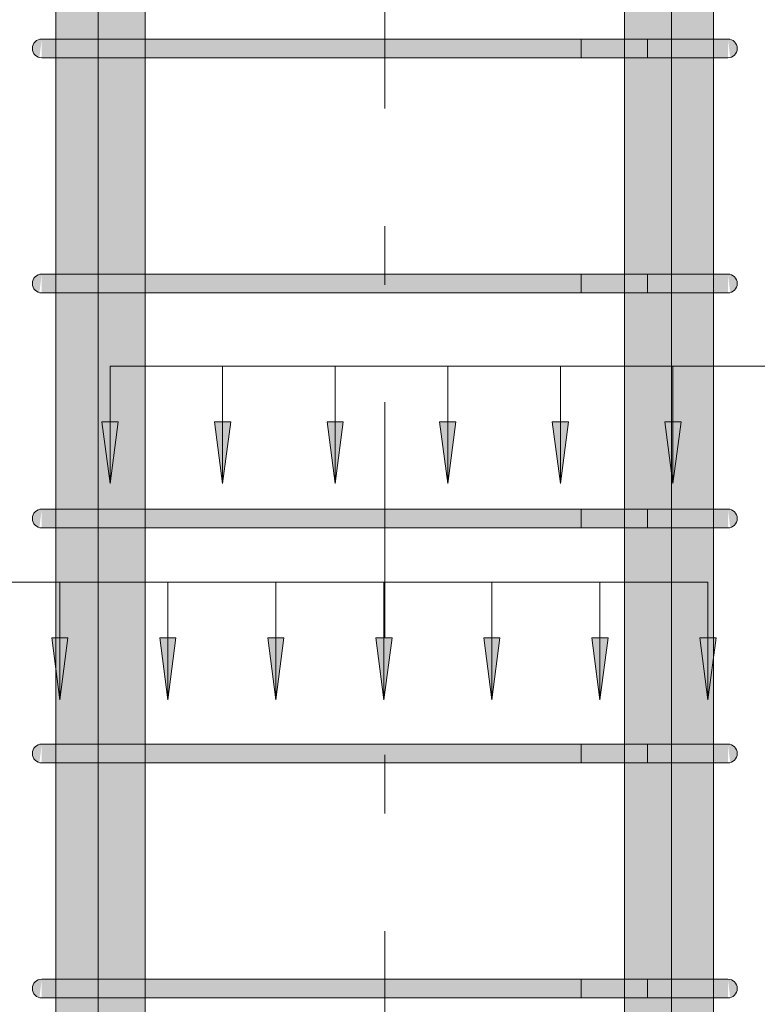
# Model space of a CAD drawing. Header units: millimetres. Extents: x -25607 to 9385, y 1894 to 10168.
# Tile 140 of 181: x 4029 to 4343, y 6013 to 6432. Entities that reach past the tile are written whole.
import ezdxf

# ---------------------------------------------------------------- set-up
doc = ezdxf.new("R2010")
doc.units = ezdxf.units.MM
doc.linetypes.add('Čára osnovy', pattern=[225, 100, -50, 25, -50])
for name, color, linetype, lineweight in [('A-ANNO-DIMS', 211, 'Continuous', 5), ('A-ANNO-DIMS-25', 211, 'Continuous', 5), ('S-GRID', 1, 'Continuous', 5), ('S-RBAR', 171, 'Continuous', 5)]:
    doc.layers.add(name, color=color, linetype=linetype, lineweight=lineweight)
doc.styles.add('Arial_1', font='arial.ttf', dxfattribs={"height": 62.5})
doc.dimstyles.new('Výztuž_kusy__řezy__1', dxfattribs={"dimscale": 304.8, "dimtxt": 0.18, "dimasz": 0, "dimexe": 0, "dimexo": 0.0625, "dimgap": 0.082021, "dimtad": 1, "dimdec": 0, "dimzin": 0, "dimdsep": 46, "dimtxsty": 'Arial_1', "dimblk1": 'NONE', "dimblk2": 'NONE', "dimsah": 1, "dimcen": 0.09, "dimazin": 0, "dimtfac": 1, "dimtdec": 4, "dimtix": 1, "dimtmove": 0, "dimatfit": 3, "dimfxl": 0.164042, "dimfxlon": 1, "dimtvp": 1, "dimtfill": 1, "dimtolj": 1, "dimtzin": 0, "dimarcsym": 2})

# ---------------------------------------------------------------- blocks, each defined once
blk = doc.blocks.new('DIMBLOCK496-V5')
at = {"layer": 'A-ANNO-DIMS-25'}
for points in [[(4000.17, 6142.89), (4003.63, 6169.18), (3996.71, 6169.18)], [(4046.14, 6142.89), (4049.6, 6169.18), (4042.68, 6169.18)]]:
    blk.add_hatch(color=256, dxfattribs=at).paths.add_polyline_path(points)
for p, q in [((4000.17, 6192.89), (4046.14, 6192.89)), ((4000.17, 6192.89), (4000.17, 6192.89)), ((4000.17, 6192.89), (4000.17, 6142.89)), ((4046.14, 6192.89), (4046.14, 6192.89)), ((4046.14, 6192.89), (4046.14, 6142.89)), ((4003.63, 6169.18), (3996.71, 6169.18)), ((3996.71, 6169.18), (4000.17, 6142.89)), ((4000.17, 6142.89), (4003.63, 6169.18)), ((4049.6, 6169.18), (4042.68, 6169.18)), ((4042.68, 6169.18), (4046.14, 6142.89)), ((4046.14, 6142.89), (4049.6, 6169.18))]:
    blk.add_line(p, q, dxfattribs=at)
blk = doc.blocks.new('_None')
blk = doc.blocks.new('DIMBLOCK497-V5')
at = {"layer": 'A-ANNO-DIMS-25'}
for points in [[(4046.14, 6142.89), (4049.6, 6169.18), (4042.68, 6169.18)], [(4092.1, 6142.89), (4095.56, 6169.18), (4088.64, 6169.18)]]:
    blk.add_hatch(color=256, dxfattribs=at).paths.add_polyline_path(points)
for p, q in [((4046.14, 6192.89), (4092.1, 6192.89)), ((4046.14, 6192.89), (4046.14, 6192.89)), ((4046.14, 6192.89), (4046.14, 6142.89)), ((4092.1, 6192.89), (4092.1, 6192.89)), ((4092.1, 6192.89), (4092.1, 6142.89)), ((4049.6, 6169.18), (4042.68, 6169.18)), ((4042.68, 6169.18), (4046.14, 6142.89)), ((4046.14, 6142.89), (4049.6, 6169.18)), ((4095.56, 6169.18), (4088.64, 6169.18)), ((4088.64, 6169.18), (4092.1, 6142.89)), ((4092.1, 6142.89), (4095.56, 6169.18))]:
    blk.add_line(p, q, dxfattribs=at)
blk = doc.blocks.new('DIMBLOCK498-V5')
at = {"layer": 'A-ANNO-DIMS-25'}
for points in [[(4092.1, 6142.89), (4095.56, 6169.18), (4088.64, 6169.18)], [(4138.07, 6142.89), (4141.53, 6169.18), (4134.61, 6169.18)]]:
    blk.add_hatch(color=256, dxfattribs=at).paths.add_polyline_path(points)
for p, q in [((4092.1, 6192.89), (4138.07, 6192.89)), ((4092.1, 6192.89), (4092.1, 6192.89)), ((4092.1, 6192.89), (4092.1, 6142.89)), ((4138.07, 6192.89), (4138.07, 6192.89)), ((4138.07, 6192.89), (4138.07, 6142.89)), ((4095.56, 6169.18), (4088.64, 6169.18)), ((4088.64, 6169.18), (4092.1, 6142.89)), ((4092.1, 6142.89), (4095.56, 6169.18)), ((4141.53, 6169.18), (4134.61, 6169.18)), ((4134.61, 6169.18), (4138.07, 6142.89)), ((4138.07, 6142.89), (4141.53, 6169.18))]:
    blk.add_line(p, q, dxfattribs=at)
blk = doc.blocks.new('DIMBLOCK499-V5')
at = {"layer": 'A-ANNO-DIMS-25'}
for points in [[(4138.07, 6142.89), (4141.53, 6169.18), (4134.61, 6169.18)], [(4184.04, 6142.89), (4187.5, 6169.18), (4180.58, 6169.18)]]:
    blk.add_hatch(color=256, dxfattribs=at).paths.add_polyline_path(points)
for p, q in [((4138.07, 6192.89), (4184.04, 6192.89)), ((4138.07, 6192.89), (4138.07, 6192.89)), ((4138.07, 6192.89), (4138.07, 6142.89)), ((4184.04, 6192.89), (4184.04, 6192.89)), ((4184.04, 6192.89), (4184.04, 6142.89)), ((4141.53, 6169.18), (4134.61, 6169.18)), ((4134.61, 6169.18), (4138.07, 6142.89)), ((4138.07, 6142.89), (4141.53, 6169.18)), ((4187.5, 6169.18), (4180.58, 6169.18)), ((4180.58, 6169.18), (4184.04, 6142.89)), ((4184.04, 6142.89), (4187.5, 6169.18))]:
    blk.add_line(p, q, dxfattribs=at)
blk = doc.blocks.new('DIMBLOCK500-V5')
at = {"layer": 'A-ANNO-DIMS-25'}
for points in [[(4184.04, 6142.89), (4187.5, 6169.18), (4180.58, 6169.18)], [(4230, 6142.89), (4233.46, 6169.18), (4226.54, 6169.18)]]:
    blk.add_hatch(color=256, dxfattribs=at).paths.add_polyline_path(points)
for p, q in [((4184.04, 6192.89), (4230, 6192.89)), ((4184.04, 6192.89), (4184.04, 6192.89)), ((4184.04, 6192.89), (4184.04, 6142.89)), ((4230, 6192.89), (4230, 6192.89)), ((4230, 6192.89), (4230, 6142.89)), ((4187.5, 6169.18), (4180.58, 6169.18)), ((4180.58, 6169.18), (4184.04, 6142.89)), ((4184.04, 6142.89), (4187.5, 6169.18)), ((4233.46, 6169.18), (4226.54, 6169.18)), ((4226.54, 6169.18), (4230, 6142.89)), ((4230, 6142.89), (4233.46, 6169.18))]:
    blk.add_line(p, q, dxfattribs=at)
blk = doc.blocks.new('DIMBLOCK501-V5')
at = {"layer": 'A-ANNO-DIMS-25'}
for points in [[(4230, 6142.89), (4233.46, 6169.18), (4226.54, 6169.18)], [(4275.97, 6142.89), (4279.43, 6169.18), (4272.51, 6169.18)]]:
    blk.add_hatch(color=256, dxfattribs=at).paths.add_polyline_path(points)
for p, q in [((4230, 6192.89), (4275.97, 6192.89)), ((4230, 6192.89), (4230, 6192.89)), ((4230, 6192.89), (4230, 6142.89)), ((4275.97, 6192.89), (4275.97, 6192.89)), ((4275.97, 6192.89), (4275.97, 6142.89)), ((4233.46, 6169.18), (4226.54, 6169.18)), ((4226.54, 6169.18), (4230, 6142.89)), ((4230, 6142.89), (4233.46, 6169.18)), ((4279.43, 6169.18), (4272.51, 6169.18)), ((4272.51, 6169.18), (4275.97, 6142.89)), ((4275.97, 6142.89), (4279.43, 6169.18))]:
    blk.add_line(p, q, dxfattribs=at)
blk = doc.blocks.new('DIMBLOCK502-V5')
at = {"layer": 'A-ANNO-DIMS-25'}
for points in [[(4275.97, 6142.89), (4279.43, 6169.18), (4272.51, 6169.18)], [(4321.94, 6142.89), (4325.4, 6169.18), (4318.47, 6169.18)]]:
    blk.add_hatch(color=256, dxfattribs=at).paths.add_polyline_path(points)
for p, q in [((4275.97, 6192.89), (4321.94, 6192.89)), ((4275.97, 6192.89), (4275.97, 6192.89)), ((4275.97, 6192.89), (4275.97, 6142.89)), ((4321.94, 6192.89), (4321.94, 6192.89)), ((4321.94, 6192.89), (4321.94, 6142.89)), ((4279.43, 6169.18), (4272.51, 6169.18)), ((4272.51, 6169.18), (4275.97, 6142.89)), ((4275.97, 6142.89), (4279.43, 6169.18)), ((4325.4, 6169.18), (4318.47, 6169.18)), ((4318.47, 6169.18), (4321.94, 6142.89)), ((4321.94, 6142.89), (4325.4, 6169.18))]:
    blk.add_line(p, q, dxfattribs=at)
blk = doc.blocks.new('DIMBLOCK503-V5')
at = {"layer": 'A-ANNO-DIMS-25'}
for points in [[(3816.3, 6142.89), (3819.77, 6169.18), (3812.84, 6169.18)], [(3862.27, 6142.89), (3865.73, 6169.18), (3858.81, 6169.18)], [(3908.24, 6142.89), (3911.7, 6169.18), (3904.78, 6169.18)], [(3954.2, 6142.89), (3957.67, 6169.18), (3950.74, 6169.18)], [(4000.17, 6142.89), (4003.63, 6169.18), (3996.71, 6169.18)], [(4046.14, 6142.89), (4049.6, 6169.18), (4042.68, 6169.18)], [(4092.1, 6142.89), (4095.56, 6169.18), (4088.64, 6169.18)], [(4138.07, 6142.89), (4141.53, 6169.18), (4134.61, 6169.18)], [(4184.04, 6142.89), (4187.5, 6169.18), (4180.58, 6169.18)], [(4230, 6142.89), (4233.46, 6169.18), (4226.54, 6169.18)], [(4275.97, 6142.89), (4279.43, 6169.18), (4272.51, 6169.18)], [(4321.94, 6142.89), (4325.4, 6169.18), (4318.47, 6169.18)]]:
    blk.add_hatch(color=256, dxfattribs=at).paths.add_polyline_path(points)
for p, q in [((3816.3, 6192.89), (4321.94, 6192.89)), ((3816.3, 6192.89), (3862.27, 6192.89)), ((3816.3, 6192.89), (3816.3, 6192.89)), ((3816.3, 6192.89), (3816.3, 6142.89)), ((3862.27, 6192.89), (3908.24, 6192.89)), ((3862.27, 6192.89), (3862.27, 6192.89)), ((3862.27, 6192.89), (3862.27, 6142.89)), ((3908.24, 6192.89), (3954.2, 6192.89)), ((3908.24, 6192.89), (3908.24, 6192.89)), ((3908.24, 6192.89), (3908.24, 6142.89)), ((3954.2, 6192.89), (4000.17, 6192.89)), ((3954.2, 6192.89), (3954.2, 6192.89)), ((3954.2, 6192.89), (3954.2, 6142.89)), ((4000.17, 6192.89), (4046.14, 6192.89)), ((4000.17, 6192.89), (4000.17, 6192.89)), ((4000.17, 6192.89), (4000.17, 6142.89)), ((4046.14, 6192.89), (4092.1, 6192.89)), ((4046.14, 6192.89), (4046.14, 6192.89)), ((4046.14, 6192.89), (4046.14, 6142.89)), ((4092.1, 6192.89), (4138.07, 6192.89)), ((4092.1, 6192.89), (4092.1, 6192.89)), ((4092.1, 6192.89), (4092.1, 6142.89)), ((4138.07, 6192.89), (4184.04, 6192.89)), ((4138.07, 6192.89), (4138.07, 6192.89)), ((4138.07, 6192.89), (4138.07, 6142.89)), ((4184.04, 6192.89), (4230, 6192.89)), ((4184.04, 6192.89), (4184.04, 6192.89)), ((4184.04, 6192.89), (4184.04, 6142.89)), ((4230, 6192.89), (4275.97, 6192.89)), ((4230, 6192.89), (4230, 6192.89)), ((4230, 6192.89), (4230, 6142.89)), ((4275.97, 6192.89), (4321.94, 6192.89)), ((4275.97, 6192.89), (4275.97, 6192.89)), ((4275.97, 6192.89), (4275.97, 6142.89)), ((4321.94, 6192.89), (4321.94, 6192.89)), ((4321.94, 6192.89), (4321.94, 6142.89)), ((3819.77, 6169.18), (3812.84, 6169.18)), ((3812.84, 6169.18), (3816.3, 6142.89)), ((3816.3, 6142.89), (3819.77, 6169.18)), ((3865.73, 6169.18), (3858.81, 6169.18)), ((3858.81, 6169.18), (3862.27, 6142.89)), ((3862.27, 6142.89), (3865.73, 6169.18)), ((3911.7, 6169.18), (3904.78, 6169.18)), ((3904.78, 6169.18), (3908.24, 6142.89)), ((3908.24, 6142.89), (3911.7, 6169.18)), ((3957.67, 6169.18), (3950.74, 6169.18)), ((3950.74, 6169.18), (3954.2, 6142.89)), ((3954.2, 6142.89), (3957.67, 6169.18)), ((4003.63, 6169.18), (3996.71, 6169.18)), ((3996.71, 6169.18), (4000.17, 6142.89)), ((4000.17, 6142.89), (4003.63, 6169.18)), ((4049.6, 6169.18), (4042.68, 6169.18)), ((4042.68, 6169.18), (4046.14, 6142.89)), ((4046.14, 6142.89), (4049.6, 6169.18)), ((4095.56, 6169.18), (4088.64, 6169.18)), ((4088.64, 6169.18), (4092.1, 6142.89)), ((4092.1, 6142.89), (4095.56, 6169.18)), ((4141.53, 6169.18), (4134.61, 6169.18)), ((4134.61, 6169.18), (4138.07, 6142.89)), ((4138.07, 6142.89), (4141.53, 6169.18)), ((4187.5, 6169.18), (4180.58, 6169.18)), ((4180.58, 6169.18), (4184.04, 6142.89)), ((4184.04, 6142.89), (4187.5, 6169.18)), ((4233.46, 6169.18), (4226.54, 6169.18)), ((4226.54, 6169.18), (4230, 6142.89)), ((4230, 6142.89), (4233.46, 6169.18)), ((4279.43, 6169.18), (4272.51, 6169.18)), ((4272.51, 6169.18), (4275.97, 6142.89)), ((4275.97, 6142.89), (4279.43, 6169.18)), ((4325.4, 6169.18), (4318.47, 6169.18)), ((4318.47, 6169.18), (4321.94, 6142.89)), ((4321.94, 6142.89), (4325.4, 6169.18))]:
    blk.add_line(p, q, dxfattribs=at)
blk = doc.blocks.new('DIMBLOCK504-V5')
at = {"layer": 'A-ANNO-DIMS-25'}
for points in [[(4067.49, 6234.85), (4070.95, 6261.14), (4064.03, 6261.14)], [(4115.41, 6234.85), (4118.87, 6261.14), (4111.95, 6261.14)]]:
    blk.add_hatch(color=256, dxfattribs=at).paths.add_polyline_path(points)
for p, q in [((4067.49, 6284.85), (4115.41, 6284.85)), ((4067.49, 6284.85), (4067.49, 6284.85)), ((4067.49, 6284.85), (4067.49, 6234.85)), ((4115.41, 6284.85), (4115.41, 6284.85)), ((4115.41, 6284.85), (4115.41, 6234.85)), ((4070.95, 6261.14), (4064.03, 6261.14)), ((4064.03, 6261.14), (4067.49, 6234.85)), ((4067.49, 6234.85), (4070.95, 6261.14)), ((4118.87, 6261.14), (4111.95, 6261.14)), ((4111.95, 6261.14), (4115.41, 6234.85)), ((4115.41, 6234.85), (4118.87, 6261.14))]:
    blk.add_line(p, q, dxfattribs=at)
blk = doc.blocks.new('DIMBLOCK505-V5')
at = {"layer": 'A-ANNO-DIMS-25'}
for points in [[(4115.41, 6234.85), (4118.87, 6261.14), (4111.95, 6261.14)], [(4163.32, 6234.85), (4166.78, 6261.14), (4159.86, 6261.14)]]:
    blk.add_hatch(color=256, dxfattribs=at).paths.add_polyline_path(points)
for p, q in [((4115.41, 6284.85), (4163.32, 6284.85)), ((4115.41, 6284.85), (4115.41, 6284.85)), ((4115.41, 6284.85), (4115.41, 6234.85)), ((4163.32, 6284.85), (4163.32, 6284.85)), ((4163.32, 6284.85), (4163.32, 6234.85)), ((4118.87, 6261.14), (4111.95, 6261.14)), ((4111.95, 6261.14), (4115.41, 6234.85)), ((4115.41, 6234.85), (4118.87, 6261.14)), ((4166.78, 6261.14), (4159.86, 6261.14)), ((4159.86, 6261.14), (4163.32, 6234.85)), ((4163.32, 6234.85), (4166.78, 6261.14))]:
    blk.add_line(p, q, dxfattribs=at)
blk = doc.blocks.new('DIMBLOCK506-V5')
at = {"layer": 'A-ANNO-DIMS-25'}
for points in [[(4163.32, 6234.85), (4166.78, 6261.14), (4159.86, 6261.14)], [(4211.23, 6234.85), (4214.7, 6261.14), (4207.77, 6261.14)]]:
    blk.add_hatch(color=256, dxfattribs=at).paths.add_polyline_path(points)
for p, q in [((4163.32, 6284.85), (4211.23, 6284.85)), ((4163.32, 6284.85), (4163.32, 6284.85)), ((4163.32, 6284.85), (4163.32, 6234.85)), ((4211.23, 6284.85), (4211.23, 6284.85)), ((4211.23, 6284.85), (4211.23, 6234.85)), ((4166.78, 6261.14), (4159.86, 6261.14)), ((4159.86, 6261.14), (4163.32, 6234.85)), ((4163.32, 6234.85), (4166.78, 6261.14)), ((4214.7, 6261.14), (4207.77, 6261.14)), ((4207.77, 6261.14), (4211.23, 6234.85)), ((4211.23, 6234.85), (4214.7, 6261.14))]:
    blk.add_line(p, q, dxfattribs=at)
blk = doc.blocks.new('DIMBLOCK507-V5')
at = {"layer": 'A-ANNO-DIMS-25'}
for points in [[(4211.23, 6234.85), (4214.7, 6261.14), (4207.77, 6261.14)], [(4259.15, 6234.85), (4262.61, 6261.14), (4255.69, 6261.14)]]:
    blk.add_hatch(color=256, dxfattribs=at).paths.add_polyline_path(points)
for p, q in [((4211.23, 6284.85), (4259.15, 6284.85)), ((4211.23, 6284.85), (4211.23, 6284.85)), ((4211.23, 6284.85), (4211.23, 6234.85)), ((4259.15, 6284.85), (4259.15, 6284.85)), ((4259.15, 6284.85), (4259.15, 6234.85)), ((4214.7, 6261.14), (4207.77, 6261.14)), ((4207.77, 6261.14), (4211.23, 6234.85)), ((4211.23, 6234.85), (4214.7, 6261.14)), ((4262.61, 6261.14), (4255.69, 6261.14)), ((4255.69, 6261.14), (4259.15, 6234.85)), ((4259.15, 6234.85), (4262.61, 6261.14))]:
    blk.add_line(p, q, dxfattribs=at)
blk = doc.blocks.new('DIMBLOCK508-V5')
at = {"layer": 'A-ANNO-DIMS-25'}
for points in [[(4259.15, 6234.85), (4262.61, 6261.14), (4255.69, 6261.14)], [(4307.06, 6234.85), (4310.52, 6261.14), (4303.6, 6261.14)]]:
    blk.add_hatch(color=256, dxfattribs=at).paths.add_polyline_path(points)
for p, q in [((4259.15, 6284.85), (4307.06, 6284.85)), ((4259.15, 6284.85), (4259.15, 6284.85)), ((4259.15, 6284.85), (4259.15, 6234.85)), ((4307.06, 6284.85), (4307.06, 6284.85)), ((4307.06, 6284.85), (4307.06, 6234.85)), ((4262.61, 6261.14), (4255.69, 6261.14)), ((4255.69, 6261.14), (4259.15, 6234.85)), ((4259.15, 6234.85), (4262.61, 6261.14)), ((4310.52, 6261.14), (4303.6, 6261.14)), ((4303.6, 6261.14), (4307.06, 6234.85)), ((4307.06, 6234.85), (4310.52, 6261.14))]:
    blk.add_line(p, q, dxfattribs=at)
blk = doc.blocks.new('DIMBLOCK509-V5')
at = {"layer": 'A-ANNO-DIMS-25'}
for points in [[(4307.06, 6234.85), (4310.52, 6261.14), (4303.6, 6261.14)], [(4354.98, 6234.85), (4358.44, 6261.14), (4351.52, 6261.14)]]:
    blk.add_hatch(color=256, dxfattribs=at).paths.add_polyline_path(points)
for p, q in [((4307.06, 6284.85), (4354.98, 6284.85)), ((4307.06, 6284.85), (4307.06, 6284.85)), ((4307.06, 6284.85), (4307.06, 6234.85)), ((4354.98, 6284.85), (4354.98, 6284.85)), ((4354.98, 6284.85), (4354.98, 6234.85)), ((4310.52, 6261.14), (4303.6, 6261.14)), ((4303.6, 6261.14), (4307.06, 6234.85)), ((4307.06, 6234.85), (4310.52, 6261.14)), ((4358.44, 6261.14), (4351.52, 6261.14)), ((4351.52, 6261.14), (4354.98, 6234.85)), ((4354.98, 6234.85), (4358.44, 6261.14))]:
    blk.add_line(p, q, dxfattribs=at)
blk = doc.blocks.new('DIMBLOCK514-V5')
at = {"layer": 'A-ANNO-DIMS-25'}
for points in [[(4067.49, 6234.85), (4070.95, 6261.14), (4064.03, 6261.14)], [(4115.41, 6234.85), (4118.87, 6261.14), (4111.95, 6261.14)], [(4163.32, 6234.85), (4166.78, 6261.14), (4159.86, 6261.14)], [(4211.23, 6234.85), (4214.7, 6261.14), (4207.77, 6261.14)], [(4259.15, 6234.85), (4262.61, 6261.14), (4255.69, 6261.14)], [(4307.06, 6234.85), (4310.52, 6261.14), (4303.6, 6261.14)], [(4354.98, 6234.85), (4358.44, 6261.14), (4351.52, 6261.14)], [(4402.89, 6234.85), (4406.35, 6261.14), (4399.43, 6261.14)], [(4450.8, 6234.85), (4454.27, 6261.14), (4447.34, 6261.14)], [(4498.72, 6234.85), (4502.18, 6261.14), (4495.26, 6261.14)], [(4546.63, 6234.85), (4550.09, 6261.14), (4543.17, 6261.14)]]:
    blk.add_hatch(color=256, dxfattribs=at).paths.add_polyline_path(points)
for p, q in [((4067.49, 6284.85), (4546.63, 6284.85)), ((4067.49, 6284.85), (4115.41, 6284.85)), ((4067.49, 6284.85), (4067.49, 6284.85)), ((4067.49, 6284.85), (4067.49, 6234.85)), ((4115.41, 6284.85), (4163.32, 6284.85)), ((4115.41, 6284.85), (4115.41, 6284.85)), ((4115.41, 6284.85), (4115.41, 6234.85)), ((4163.32, 6284.85), (4211.23, 6284.85)), ((4163.32, 6284.85), (4163.32, 6284.85)), ((4163.32, 6284.85), (4163.32, 6234.85)), ((4211.23, 6284.85), (4259.15, 6284.85)), ((4211.23, 6284.85), (4211.23, 6284.85)), ((4211.23, 6284.85), (4211.23, 6234.85)), ((4259.15, 6284.85), (4307.06, 6284.85)), ((4259.15, 6284.85), (4259.15, 6284.85)), ((4259.15, 6284.85), (4259.15, 6234.85)), ((4307.06, 6284.85), (4354.98, 6284.85)), ((4307.06, 6284.85), (4307.06, 6284.85)), ((4307.06, 6284.85), (4307.06, 6234.85)), ((4354.98, 6284.85), (4402.89, 6284.85)), ((4354.98, 6284.85), (4354.98, 6284.85)), ((4354.98, 6284.85), (4354.98, 6234.85)), ((4402.89, 6284.85), (4450.8, 6284.85)), ((4402.89, 6284.85), (4402.89, 6284.85)), ((4402.89, 6284.85), (4402.89, 6234.85)), ((4450.8, 6284.85), (4498.72, 6284.85)), ((4450.8, 6284.85), (4450.8, 6284.85)), ((4450.8, 6284.85), (4450.8, 6234.85)), ((4498.72, 6284.85), (4546.63, 6284.85)), ((4498.72, 6284.85), (4498.72, 6284.85)), ((4498.72, 6284.85), (4498.72, 6234.85)), ((4546.63, 6284.85), (4546.63, 6284.85)), ((4546.63, 6284.85), (4546.63, 6234.85)), ((4070.95, 6261.14), (4064.03, 6261.14)), ((4064.03, 6261.14), (4067.49, 6234.85)), ((4067.49, 6234.85), (4070.95, 6261.14)), ((4118.87, 6261.14), (4111.95, 6261.14)), ((4111.95, 6261.14), (4115.41, 6234.85)), ((4115.41, 6234.85), (4118.87, 6261.14)), ((4166.78, 6261.14), (4159.86, 6261.14)), ((4159.86, 6261.14), (4163.32, 6234.85)), ((4163.32, 6234.85), (4166.78, 6261.14)), ((4214.7, 6261.14), (4207.77, 6261.14)), ((4207.77, 6261.14), (4211.23, 6234.85)), ((4211.23, 6234.85), (4214.7, 6261.14)), ((4262.61, 6261.14), (4255.69, 6261.14)), ((4255.69, 6261.14), (4259.15, 6234.85)), ((4259.15, 6234.85), (4262.61, 6261.14)), ((4310.52, 6261.14), (4303.6, 6261.14)), ((4303.6, 6261.14), (4307.06, 6234.85)), ((4307.06, 6234.85), (4310.52, 6261.14)), ((4358.44, 6261.14), (4351.52, 6261.14)), ((4351.52, 6261.14), (4354.98, 6234.85)), ((4354.98, 6234.85), (4358.44, 6261.14)), ((4406.35, 6261.14), (4399.43, 6261.14)), ((4399.43, 6261.14), (4402.89, 6234.85)), ((4402.89, 6234.85), (4406.35, 6261.14)), ((4454.27, 6261.14), (4447.34, 6261.14)), ((4447.34, 6261.14), (4450.8, 6234.85)), ((4450.8, 6234.85), (4454.27, 6261.14)), ((4502.18, 6261.14), (4495.26, 6261.14)), ((4495.26, 6261.14), (4498.72, 6234.85)), ((4498.72, 6234.85), (4502.18, 6261.14)), ((4550.09, 6261.14), (4543.17, 6261.14)), ((4543.17, 6261.14), (4546.63, 6234.85)), ((4546.63, 6234.85), (4550.09, 6261.14))]:
    blk.add_line(p, q, dxfattribs=at)

msp = doc.modelspace()

# ---------------------------------------------------------------- hatches: boundary and pattern name
at = {"layer": 'S-RBAR'}
h = msp.add_hatch(color=256, dxfattribs=at)
h.paths.add_polyline_path([(4062.49, 5870), (4062.49, 5916), (4044.49, 5916), (4044.49, 5870), (4058.44, 5870)])
h.paths.add_polyline_path([(4058.44, 5924), (4062.49, 5924), (4062.49, 6016), (4044.49, 6016), (4044.49, 5924), (4054.62, 5924)])
h.paths.add_polyline_path([(4054.62, 6024), (4062.49, 6024), (4062.49, 6116), (4044.49, 6116), (4044.49, 6024), (4054.29, 6024)])
h.paths.add_polyline_path([(4050.79, 6124), (4062.49, 6124), (4062.49, 6216), (4044.49, 6216), (4044.49, 6124), (4050.47, 6124)])
h.paths.add_polyline_path([(4062.49, 6224), (4062.49, 6316), (4044.49, 6316), (4044.49, 6224), (4058.44, 6224)])
h.paths.add_polyline_path([(4054.29, 6324), (4062.49, 6324), (4062.49, 6416), (4044.49, 6416), (4044.49, 6324), (4050.79, 6324)])
h.paths.add_polyline_path([(4062.49, 6424), (4062.49, 6516), (4044.49, 6516), (4044.49, 6424), (4058.44, 6424)])
h.paths.add_polyline_path([(4044.49, 6524), (4062.49, 6524), (4062.49, 6616), (4044.49, 6616), (4044.49, 6525.31)])
h.paths.add_polyline_path([(4058.44, 6624), (4062.49, 6624), (4062.49, 6716), (4044.49, 6716), (4044.49, 6624), (4054.62, 6624)])
h.paths.add_polyline_path([(4047.54, 6724), (4062.49, 6724), (4062.49, 6816), (4044.49, 6816), (4044.49, 6724)])
h.paths.add_polyline_path([(4062.49, 6824), (4062.49, 6916), (4044.49, 6916), (4044.49, 6824), (4058.44, 6824)])
h.paths.add_polyline_path([(4050.79, 6924), (4062.49, 6924), (4062.49, 7016), (4044.49, 7016), (4044.49, 6924), (4050.47, 6924)])
h.paths.add_polyline_path([(4047.54, 7024), (4062.49, 7024), (4062.49, 7116), (4044.49, 7116), (4044.49, 7024)])
h.paths.add_polyline_path([(4062.49, 7124), (4062.49, 7216), (4044.49, 7216), (4044.49, 7124), (4058.44, 7124)])
h.paths.add_polyline_path([(4054.62, 7224), (4062.49, 7224), (4062.49, 7316), (4044.49, 7316), (4044.49, 7224), (4054.29, 7224)])
h.paths.add_polyline_path([(4054.29, 7324), (4062.49, 7324), (4062.49, 7416), (4044.49, 7416), (4044.49, 7324), (4050.79, 7324)])
h.paths.add_polyline_path([(4044.49, 7424), (4062.49, 7424), (4062.49, 7516), (4044.49, 7516), (4044.49, 7467.64)])
h.paths.add_polyline_path([(4047.54, 7524), (4062.49, 7524), (4062.49, 7616), (4044.49, 7616), (4044.49, 7524)])
h.paths.add_polyline_path([(4050.79, 7624), (4062.49, 7624), (4062.49, 7716), (4044.49, 7716), (4044.49, 7624), (4050.47, 7624)])
h.paths.add_polyline_path([(4062.49, 7724), (4062.49, 7816), (4044.49, 7816), (4044.49, 7724), (4058.44, 7724)])
h.paths.add_polyline_path([(4050.79, 7824), (4062.49, 7824), (4062.49, 7916), (4044.49, 7916), (4044.49, 7824), (4050.47, 7824)])
h.paths.add_polyline_path([(4058.44, 7924), (4062.49, 7924), (4062.49, 8016), (4044.49, 8016), (4044.49, 7924), (4054.62, 7924)])
h.paths.add_polyline_path([(4062.49, 8024), (4062.49, 8116), (4044.49, 8116), (4044.49, 8024), (4058.44, 8024)])
h.paths.add_polyline_path([(4062.49, 8124), (4062.49, 8216), (4044.49, 8216), (4044.49, 8124), (4058.44, 8124)])
h.paths.add_polyline_path([(4050.47, 8224), (4062.49, 8224), (4062.49, 8316), (4044.49, 8316), (4044.49, 8224), (4047.54, 8224)])
h.paths.add_polyline_path([(4054.62, 8324), (4062.49, 8324), (4062.49, 8416), (4044.49, 8416), (4044.49, 8324), (4054.29, 8324)])
h.paths.add_polyline_path([(4047.54, 8424), (4062.49, 8424), (4062.49, 8516), (4044.49, 8516), (4044.49, 8424)])
h.paths.add_polyline_path([(4047.54, 8524), (4062.49, 8524), (4062.49, 8616), (4044.49, 8616), (4044.49, 8524)])
h.paths.add_polyline_path([(4054.62, 8624), (4062.49, 8624), (4062.49, 8660), (4044.49, 8660), (4044.49, 8624), (4054.29, 8624)])
h = msp.add_hatch(color=256, dxfattribs=at)
h.paths.add_polyline_path([(4324.39, 5870), (4324.39, 5916), (4312.06, 5916), (4312.06, 5870), (4313.87, 5870)])
h.paths.add_polyline_path([(4321.34, 5924), (4324.39, 5924), (4324.39, 6016), (4306.39, 6016), (4306.39, 5986.34), (4312.06, 5986.34), (4312.06, 5924), (4318.1, 5924)])
h.paths.add_polyline_path([(4321.34, 6024), (4324.39, 6024), (4324.39, 6116), (4306.39, 6116), (4306.39, 6024), (4318.1, 6024)])
h.paths.add_polyline_path([(4324.39, 6124), (4324.39, 6216), (4306.39, 6216), (4306.39, 6124), (4321.34, 6124)])
h.paths.add_polyline_path([(4306.39, 6224), (4324.39, 6224), (4324.39, 6316), (4306.39, 6316), (4306.39, 6303.59)])
h.paths.add_polyline_path([(4324.39, 6324), (4324.39, 6416), (4306.39, 6416), (4306.39, 6324), (4321.34, 6324)])
h.paths.add_polyline_path([(4313.87, 6424), (4324.39, 6424), (4324.39, 6516), (4306.39, 6516), (4306.39, 6424), (4310.44, 6424)])
h.paths.add_polyline_path([(4324.39, 6524), (4324.39, 6616), (4306.39, 6616), (4306.39, 6524), (4321.34, 6524)])
h.paths.add_polyline_path([(4324.39, 6624), (4324.39, 6716), (4306.39, 6716), (4306.39, 6624), (4321.34, 6624)])
h.paths.add_polyline_path([(4306.39, 6724), (4324.39, 6724), (4324.39, 6816), (4306.39, 6816), (4306.39, 6747.04)])
h.paths.add_polyline_path([(4324.39, 6824), (4324.39, 6916), (4306.39, 6916), (4306.39, 6824), (4321.34, 6824)])
h.paths.add_polyline_path([(4324.39, 6924), (4324.39, 7016), (4306.39, 7016), (4306.39, 6924), (4321.34, 6924)])
h.paths.add_polyline_path([(4324.39, 7024), (4324.39, 7116), (4306.39, 7116), (4306.39, 7024), (4321.34, 7024)])
h.paths.add_polyline_path([(4324.39, 7124), (4324.39, 7216), (4306.39, 7216), (4306.39, 7124), (4321.34, 7124)])
h.paths.add_polyline_path([(4306.39, 7224), (4324.39, 7224), (4324.39, 7316), (4306.39, 7316), (4306.39, 7301.34)])
h.paths.add_polyline_path([(4324.39, 7324), (4324.39, 7416), (4306.39, 7416), (4306.39, 7324), (4321.34, 7324)])
h.paths.add_polyline_path([(4314.27, 7424), (4324.39, 7424), (4324.39, 7516), (4306.39, 7516), (4306.39, 7424), (4313.87, 7424)])
h.paths.add_polyline_path([(4314.27, 7524), (4324.39, 7524), (4324.39, 7616), (4306.39, 7616), (4306.39, 7524), (4313.87, 7524)])
h.paths.add_polyline_path([(4324.39, 7624), (4324.39, 7716), (4306.39, 7716), (4306.39, 7624), (4321.34, 7624)])
h.paths.add_polyline_path([(4306.39, 7724), (4324.39, 7724), (4324.39, 7816), (4306.39, 7816), (4306.39, 7744.79)])
h.paths.add_polyline_path([(4324.39, 7824), (4324.39, 7916), (4306.39, 7916), (4306.39, 7824), (4321.34, 7824)])
h.paths.add_polyline_path([(4324.39, 7924), (4324.39, 8016), (4306.39, 8016), (4306.39, 7924), (4321.34, 7924)])
h.paths.add_polyline_path([(4310.44, 8024), (4324.39, 8024), (4324.39, 8116), (4306.39, 8116), (4306.39, 8024)])
h.paths.add_polyline_path([(4324.39, 8124), (4324.39, 8216), (4306.39, 8216), (4306.39, 8124), (4321.34, 8124)])
h.paths.add_polyline_path([(4324.39, 8224), (4324.39, 8316), (4306.39, 8316), (4306.39, 8224), (4321.34, 8224)])
h.paths.add_polyline_path([(4324.39, 8324), (4324.39, 8416), (4306.39, 8416), (4306.39, 8324), (4321.34, 8324)])
h.paths.add_polyline_path([(4318.1, 8424), (4324.39, 8424), (4324.39, 8516), (4306.39, 8516), (4306.39, 8424), (4314.27, 8424)])
h.paths.add_polyline_path([(4314.27, 8524), (4324.39, 8524), (4324.39, 8616), (4306.39, 8616), (4306.39, 8524), (4313.87, 8524)])
h.paths.add_polyline_path([(4324.39, 8624), (4324.39, 8660), (4306.39, 8660), (4306.39, 8624), (4321.34, 8624)])
h = msp.add_hatch(color=256, dxfattribs=at)
h.paths.add_polyline_path([(4062.49, 4820), (4082.49, 4820), (4082.49, 4908.6), (4062.49, 4908.6)])
h.paths.add_polyline_path([(4082.49, 4916.6), (4082.49, 5006.8), (4062.49, 5006.8), (4062.49, 4916.6)])
h.paths.add_polyline_path([(4082.49, 5014.8), (4082.49, 5105), (4062.49, 5105), (4062.49, 5014.8)])
h.paths.add_polyline_path([(4082.49, 5113), (4082.49, 5203.2), (4062.49, 5203.2), (4062.49, 5113)])
h.paths.add_polyline_path([(4082.49, 5211.2), (4082.49, 5301.4), (4062.49, 5301.4), (4062.49, 5211.2)])
h.paths.add_polyline_path([(4082.49, 5309.4), (4082.49, 5399.6), (4062.49, 5399.6), (4062.49, 5309.4)])
h.paths.add_polyline_path([(4082.49, 5407.6), (4082.49, 5497.8), (4062.49, 5497.8), (4062.49, 5407.6)])
h.paths.add_polyline_path([(4082.49, 5505.8), (4082.49, 5596), (4062.49, 5596), (4062.49, 5505.8)])
h.paths.add_polyline_path([(4062.49, 5604), (4082.49, 5604), (4082.49, 5916), (4072.49, 5916), (4072.49, 5803.24), (4071.25, 5803.35), (4062.49, 5803.35), (4062.49, 5620)])
h.paths.add_polyline_path([(4082.49, 5924), (4082.49, 6016), (4062.49, 6016), (4062.49, 5986.76), (4072.49, 5986.65), (4072.49, 5924)])
h.paths.add_polyline_path([(4082.49, 6024), (4082.49, 6116), (4062.49, 6116), (4062.49, 6024)])
h.paths.add_polyline_path([(4062.49, 6124), (4082.49, 6124), (4082.49, 6216), (4062.49, 6216)])
h.paths.add_polyline_path([(4082.49, 6224), (4082.49, 6316), (4062.49, 6316), (4062.49, 6224)])
h.paths.add_polyline_path([(4062.49, 6324), (4082.49, 6324), (4082.49, 6416), (4062.49, 6416)])
h.paths.add_polyline_path([(4062.49, 6424), (4082.49, 6424), (4082.49, 6516), (4062.49, 6516)])
h.paths.add_polyline_path([(4082.49, 6524), (4082.49, 6616), (4062.49, 6616), (4062.49, 6524)])
h.paths.add_polyline_path([(4082.49, 6624), (4082.49, 6716), (4062.49, 6716), (4062.49, 6624)])
h.paths.add_polyline_path([(4062.49, 6724), (4082.49, 6724), (4082.49, 6816), (4062.49, 6816), (4062.49, 6747.04)])
h = msp.add_hatch(color=256, dxfattribs=at)
h.paths.add_polyline_path([(4286.39, 4820), (4306.39, 4820), (4306.39, 4908.6), (4286.39, 4908.6), (4286.39, 4862.39)])
h.paths.add_polyline_path([(4306.39, 4916.6), (4306.39, 5006.8), (4286.39, 5006.8), (4286.39, 4916.6)])
h.paths.add_polyline_path([(4286.39, 5014.8), (4306.39, 5014.8), (4306.39, 5105), (4286.39, 5105), (4286.39, 5084.11)])
h.paths.add_polyline_path([(4306.39, 5113), (4306.39, 5203.2), (4286.39, 5203.2), (4286.39, 5113)])
h.paths.add_polyline_path([(4286.39, 5211.2), (4306.39, 5211.2), (4306.39, 5301.4), (4286.39, 5301.4)])
h.paths.add_polyline_path([(4306.39, 5309.4), (4306.39, 5399.6), (4286.39, 5399.6), (4286.39, 5309.4)])
h.paths.add_polyline_path([(4306.39, 5407.6), (4306.39, 5497.8), (4286.39, 5497.8), (4286.39, 5407.6)])
h.paths.add_polyline_path([(4306.39, 5505.8), (4306.39, 5596), (4286.39, 5596), (4286.39, 5505.8)])
h.paths.add_polyline_path([(4306.39, 5604), (4306.39, 5803.35), (4302.06, 5803.35), (4302.06, 5916), (4286.39, 5916), (4286.39, 5604)])
h.paths.add_polyline_path([(4302.06, 5924), (4302.06, 5986.76), (4306.39, 5986.76), (4306.39, 6016), (4286.39, 6016), (4286.39, 5924)])
h.paths.add_polyline_path([(4286.39, 6024), (4306.39, 6024), (4306.39, 6116), (4286.39, 6116), (4286.39, 6026.43)])
h.paths.add_polyline_path([(4286.39, 6124), (4306.39, 6124), (4306.39, 6216), (4286.39, 6216), (4286.39, 6192.73)])
h.paths.add_polyline_path([(4306.39, 6224), (4306.39, 6316), (4286.39, 6316), (4286.39, 6224)])
h.paths.add_polyline_path([(4306.39, 6324), (4306.39, 6416), (4286.39, 6416), (4286.39, 6324)])
h.paths.add_polyline_path([(4306.39, 6424), (4306.39, 6516), (4286.39, 6516), (4286.39, 6424)])
h.paths.add_polyline_path([(4286.39, 6524), (4306.39, 6524), (4306.39, 6616), (4286.39, 6616), (4286.39, 6525.31)])
h.paths.add_polyline_path([(4286.39, 6624), (4306.39, 6624), (4306.39, 6716), (4286.39, 6716), (4286.39, 6636.17)])
h.paths.add_polyline_path([(4306.39, 6724), (4306.39, 6816), (4286.39, 6816), (4286.39, 6724)])
for points in [[(4037.41, 6416.14), (4038.44, 6424), (4036.44, 6423.46), (4034.98, 6422), (4034.44, 6420), (4034.98, 6418), (4036.44, 6416.54)], [(4038.44, 6416), (4058.44, 6416), (4058.44, 6424), (4038.44, 6424)], [(4058.44, 6416), (4310.44, 6416), (4310.44, 6424), (4058.44, 6424)], [(4328.92, 6416), (4330.44, 6416), (4330.44, 6424), (4310.44, 6424), (4310.44, 6416), (4326.75, 6416)], [(4331.48, 6416.14), (4332.44, 6416.54), (4333.91, 6418), (4334.44, 6420), (4333.91, 6422), (4332.44, 6423.46), (4330.44, 6424), (4331.1, 6418.96)], [(4037.41, 6316.14), (4038.44, 6324), (4036.44, 6323.46), (4034.98, 6322), (4034.44, 6320), (4034.98, 6318), (4036.44, 6316.54)], [(4038.44, 6316), (4058.44, 6316), (4058.44, 6324), (4038.44, 6324)], [(4058.44, 6316), (4310.44, 6316), (4310.44, 6324), (4058.44, 6324)], [(4328.92, 6316), (4330.44, 6316), (4330.44, 6324), (4310.44, 6324), (4310.44, 6316), (4326.75, 6316)], [(4331.48, 6316.14), (4332.44, 6316.54), (4333.91, 6318), (4334.44, 6320), (4333.91, 6322), (4332.44, 6323.46), (4330.44, 6324), (4331.1, 6318.96)], [(4037.41, 6216.14), (4038.44, 6224), (4036.44, 6223.46), (4034.98, 6222), (4034.44, 6220), (4034.98, 6218), (4036.44, 6216.54)], [(4038.44, 6216), (4058.44, 6216), (4058.44, 6224), (4038.44, 6224)], [(4058.44, 6216), (4310.44, 6216), (4310.44, 6224), (4058.44, 6224)], [(4329.62, 6216), (4330.44, 6216), (4330.44, 6224), (4310.44, 6224), (4310.44, 6216), (4328.92, 6216)], [(4331.48, 6216.14), (4332.44, 6216.54), (4333.91, 6218), (4334.44, 6220), (4333.91, 6222), (4332.44, 6223.46), (4330.44, 6224), (4331.1, 6218.96)], [(4037.41, 6116.14), (4038.44, 6124), (4036.44, 6123.46), (4034.98, 6122), (4034.44, 6120), (4034.98, 6118), (4036.44, 6116.54)], [(4038.44, 6116), (4058.44, 6116), (4058.44, 6124), (4038.44, 6124)], [(4058.44, 6116), (4310.44, 6116), (4310.44, 6124), (4058.44, 6124)], [(4328.92, 6116), (4330.44, 6116), (4330.44, 6124), (4310.44, 6124), (4310.44, 6116), (4326.75, 6116)], [(4331.48, 6116.14), (4332.44, 6116.54), (4333.91, 6118), (4334.44, 6120), (4333.91, 6122), (4332.44, 6123.46), (4330.44, 6124), (4331.1, 6118.96)], [(4037.41, 6016.14), (4038.44, 6024), (4036.44, 6023.46), (4034.98, 6022), (4034.44, 6020), (4034.98, 6018), (4036.44, 6016.54)], [(4038.44, 6016), (4058.44, 6016), (4058.44, 6024), (4038.44, 6024)], [(4269.97, 6016), (4310.44, 6016), (4310.44, 6024), (4058.44, 6024), (4058.44, 6016), (4226.07, 6016)], [(4328.92, 6016), (4330.44, 6016), (4330.44, 6024), (4310.44, 6024), (4310.44, 6016), (4326.75, 6016)], [(4331.48, 6016.14), (4332.44, 6016.54), (4333.91, 6018), (4334.44, 6020), (4333.91, 6022), (4332.44, 6023.46), (4330.44, 6024), (4331.1, 6018.96)]]:
    msp.add_hatch(color=256, dxfattribs=at).paths.add_polyline_path(points)

# ---------------------------------------------------------------- linework, layer by layer
at = {"layer": 'S-GRID', "linetype": 'Čára osnovy', "lineweight": 9}
msp.add_line((4184.44, 1894.44), (4184.44, 9632.52), dxfattribs=at)
at = {"layer": 'S-RBAR'}
for p, q in [((4044.49, 5870), (4044.49, 8660)), ((4044.49, 5870), (4044.49, 8660)), ((4062.49, 5870), (4062.49, 8660)), ((4062.49, 5870), (4062.49, 8660)), ((4306.39, 5870), (4306.39, 8660)), ((4306.39, 5870), (4306.39, 8660)), ((4324.39, 5870), (4324.39, 8660)), ((4324.39, 5870), (4324.39, 8660)), ((4062.49, 4820), (4062.49, 6820)), ((4062.49, 4820), (4062.49, 6820)), ((4082.49, 4820), (4082.49, 6820)), ((4082.49, 4820), (4082.49, 6820)), ((4286.39, 4820), (4286.39, 6820)), ((4286.39, 4820), (4286.39, 6820)), ((4306.39, 4820), (4306.39, 6820)), ((4306.39, 4820), (4306.39, 6820)), ((4058.44, 6424), (4038.44, 6424)), ((4058.44, 6424), (4038.44, 6424)), ((4310.44, 6424), (4058.44, 6424)), ((4058.44, 6424), (4310.44, 6424)), ((4296.3, 6424), (4268.02, 6424)), ((4268.02, 6424), (4268.02, 6416)), ((4296.3, 6424), (4324.58, 6424)), ((4296.3, 6416), (4296.3, 6424)), ((4330.44, 6424), (4296.3, 6424)), ((4330.44, 6424), (4310.44, 6424)), ((4330.44, 6424), (4310.44, 6424)), ((4330.44, 6424), (4324.58, 6424)), ((4058.44, 6416), (4038.44, 6416)), ((4058.44, 6416), (4038.44, 6416)), ((4310.44, 6416), (4058.44, 6416)), ((4058.44, 6416), (4310.44, 6416)), ((4296.3, 6416), (4268.02, 6416)), ((4296.3, 6416), (4324.58, 6416)), ((4330.44, 6416), (4296.3, 6416)), ((4324.58, 6416), (4310.44, 6416)), ((4330.44, 6416), (4310.44, 6416)), ((4330.44, 6416), (4324.58, 6416)), ((4058.44, 6324), (4038.44, 6324)), ((4058.44, 6324), (4038.44, 6324)), ((4310.44, 6324), (4058.44, 6324)), ((4058.44, 6324), (4310.44, 6324)), ((4296.3, 6324), (4268.02, 6324)), ((4268.02, 6324), (4268.02, 6316)), ((4296.3, 6324), (4324.58, 6324)), ((4296.3, 6316), (4296.3, 6324)), ((4330.44, 6324), (4296.3, 6324)), ((4330.44, 6324), (4310.44, 6324)), ((4330.44, 6324), (4310.44, 6324)), ((4330.44, 6324), (4324.58, 6324)), ((4058.44, 6316), (4038.44, 6316)), ((4058.44, 6316), (4038.44, 6316)), ((4310.44, 6316), (4058.44, 6316)), ((4058.44, 6316), (4310.44, 6316)), ((4296.3, 6316), (4268.02, 6316)), ((4296.3, 6316), (4324.58, 6316)), ((4330.44, 6316), (4296.3, 6316)), ((4324.58, 6316), (4310.44, 6316)), ((4330.44, 6316), (4310.44, 6316)), ((4330.44, 6316), (4324.58, 6316)), ((4058.44, 6224), (4038.44, 6224)), ((4058.44, 6224), (4038.44, 6224)), ((4310.44, 6224), (4058.44, 6224)), ((4058.44, 6224), (4310.44, 6224)), ((4296.3, 6224), (4268.02, 6224)), ((4268.02, 6224), (4268.02, 6216)), ((4296.3, 6224), (4324.58, 6224)), ((4296.3, 6216), (4296.3, 6224)), ((4330.44, 6224), (4296.3, 6224)), ((4330.44, 6224), (4310.44, 6224)), ((4330.44, 6224), (4310.44, 6224)), ((4330.44, 6224), (4324.58, 6224)), ((4058.44, 6216), (4038.44, 6216)), ((4058.44, 6216), (4038.44, 6216)), ((4310.44, 6216), (4058.44, 6216)), ((4058.44, 6216), (4310.44, 6216)), ((4296.3, 6216), (4268.02, 6216)), ((4296.3, 6216), (4324.58, 6216)), ((4330.44, 6216), (4296.3, 6216)), ((4324.58, 6216), (4310.44, 6216)), ((4330.44, 6216), (4310.44, 6216)), ((4330.44, 6216), (4324.58, 6216)), ((4058.44, 6124), (4038.44, 6124)), ((4058.44, 6124), (4038.44, 6124)), ((4310.44, 6124), (4058.44, 6124)), ((4058.44, 6124), (4310.44, 6124)), ((4296.3, 6124), (4268.02, 6124)), ((4268.02, 6124), (4268.02, 6116)), ((4296.3, 6124), (4324.58, 6124)), ((4296.3, 6116), (4296.3, 6124)), ((4330.44, 6124), (4296.3, 6124)), ((4330.44, 6124), (4310.44, 6124)), ((4330.44, 6124), (4310.44, 6124)), ((4330.44, 6124), (4324.58, 6124)), ((4058.44, 6116), (4038.44, 6116)), ((4058.44, 6116), (4038.44, 6116)), ((4310.44, 6116), (4058.44, 6116)), ((4058.44, 6116), (4310.44, 6116)), ((4296.3, 6116), (4268.02, 6116)), ((4296.3, 6116), (4324.58, 6116)), ((4330.44, 6116), (4296.3, 6116)), ((4324.58, 6116), (4310.44, 6116)), ((4330.44, 6116), (4310.44, 6116)), ((4330.44, 6116), (4324.58, 6116)), ((4058.44, 6024), (4038.44, 6024)), ((4058.44, 6024), (4038.44, 6024)), ((4310.44, 6024), (4058.44, 6024)), ((4058.44, 6024), (4310.44, 6024)), ((4296.3, 6024), (4268.02, 6024)), ((4268.02, 6024), (4268.02, 6016)), ((4296.3, 6024), (4324.58, 6024)), ((4296.3, 6016), (4296.3, 6024)), ((4330.44, 6024), (4296.3, 6024)), ((4330.44, 6024), (4310.44, 6024)), ((4330.44, 6024), (4310.44, 6024)), ((4330.44, 6024), (4324.58, 6024)), ((4058.44, 6016), (4038.44, 6016)), ((4058.44, 6016), (4038.44, 6016)), ((4310.44, 6016), (4058.44, 6016)), ((4058.44, 6016), (4310.44, 6016)), ((4296.3, 6016), (4268.02, 6016)), ((4296.3, 6016), (4324.58, 6016)), ((4330.44, 6016), (4296.3, 6016)), ((4324.58, 6016), (4310.44, 6016)), ((4330.44, 6016), (4310.44, 6016)), ((4330.44, 6016), (4324.58, 6016))]:
    msp.add_line(p, q, dxfattribs=at)
for centre, start, end in [((4038.44, 6420), 90, 270), ((4038.44, 6420), 90, 270), ((4330.44, 6420), 270, 90), ((4330.44, 6420), 270, 90), ((4330.44, 6420), 270, 90), ((4038.44, 6320), 90, 270), ((4038.44, 6320), 90, 270), ((4330.44, 6320), 270, 90), ((4330.44, 6320), 270, 90), ((4330.44, 6320), 270, 90), ((4038.44, 6220), 90, 270), ((4038.44, 6220), 90, 270), ((4330.44, 6220), 270, 90), ((4330.44, 6220), 270, 90), ((4330.44, 6220), 270, 90), ((4038.44, 6120), 90, 270), ((4038.44, 6120), 90, 270), ((4330.44, 6120), 270, 90), ((4330.44, 6120), 270, 90), ((4330.44, 6120), 270, 90), ((4038.44, 6020), 90, 270), ((4038.44, 6020), 90, 270), ((4330.44, 6020), 270, 90), ((4330.44, 6020), 270, 90), ((4330.44, 6020), 270, 90)]:
    msp.add_arc(centre, 4, start, end, dxfattribs=at)

# ---------------------------------------------------------------- dimensions: what is measured, and where the dimension line sits
at = {"layer": 'A-ANNO-DIMS'}
for base, p1, p2, text, override, picture, middle in [((4546.63, 6284.85), (4067.49, 6234.85), (4546.63, 6234.85), '48 479', {"dimpost": '<>', "dimblk1": 'None', "dimblk2": 'None', "dimsah": 1, "dimfxl": 479.140897}, 'DIMBLOCK514-V5', (4307.06, 6341.76)), ((4115.41, 6284.85), (4067.49, 6234.85), (4115.41, 6234.85), ' ', {"dimpost": '<>', "dimfxl": 47.91409}, 'DIMBLOCK504-V5', (4091.45, 6284.85)), ((4163.32, 6284.85), (4115.41, 6234.85), (4163.32, 6234.85), ' ', {"dimpost": '<>', "dimfxl": 47.91409}, 'DIMBLOCK505-V5', (4139.36, 6284.85)), ((4211.23, 6284.85), (4163.32, 6234.85), (4211.23, 6234.85), ' ', {"dimpost": '<>', "dimfxl": 47.91409}, 'DIMBLOCK506-V5', (4187.28, 6284.85)), ((4259.15, 6284.85), (4211.23, 6234.85), (4259.15, 6234.85), ' ', {"dimpost": '<>', "dimfxl": 47.91409}, 'DIMBLOCK507-V5', (4235.19, 6284.85)), ((4307.06, 6284.85), (4259.15, 6234.85), (4307.06, 6234.85), ' ', {"dimpost": '<>', "dimfxl": 47.91409}, 'DIMBLOCK508-V5', (4283.11, 6284.85)), ((4354.98, 6284.85), (4307.06, 6234.85), (4354.98, 6234.85), ' ', {"dimpost": '<>', "dimfxl": 47.91409}, 'DIMBLOCK509-V5', (4331.02, 6284.85)), ((4321.94, 6192.89), (3816.3, 6142.89), (4321.94, 6142.89), '46 506', {"dimpost": '<>', "dimblk1": 'None', "dimblk2": 'None', "dimsah": 1, "dimfxl": 505.630902}, 'DIMBLOCK503-V5', (4069.12, 6249.8)), ((4046.14, 6192.89), (4000.17, 6142.89), (4046.14, 6142.89), ' ', {"dimpost": '<>', "dimfxl": 45.966446}, 'DIMBLOCK496-V5', (4023.15, 6192.89)), ((4092.1, 6192.89), (4046.14, 6142.89), (4092.1, 6142.89), ' ', {"dimpost": '<>', "dimfxl": 45.966446}, 'DIMBLOCK497-V5', (4069.12, 6192.89)), ((4138.07, 6192.89), (4092.1, 6142.89), (4138.07, 6142.89), ' ', {"dimpost": '<>', "dimfxl": 45.966446}, 'DIMBLOCK498-V5', (4115.09, 6192.89)), ((4184.04, 6192.89), (4138.07, 6142.89), (4184.04, 6142.89), ' ', {"dimpost": '<>', "dimfxl": 45.966446}, 'DIMBLOCK499-V5', (4161.05, 6192.89)), ((4230, 6192.89), (4184.04, 6142.89), (4230, 6142.89), ' ', {"dimpost": '<>', "dimfxl": 45.966446}, 'DIMBLOCK500-V5', (4207.02, 6192.89)), ((4275.97, 6192.89), (4230, 6142.89), (4275.97, 6142.89), ' ', {"dimpost": '<>', "dimfxl": 45.966446}, 'DIMBLOCK501-V5', (4252.99, 6192.89)), ((4321.94, 6192.89), (4275.97, 6142.89), (4321.94, 6142.89), ' ', {"dimpost": '<>', "dimfxl": 45.966446}, 'DIMBLOCK502-V5', (4298.95, 6192.89))]:
    dim = msp.add_linear_dim(base=base, p1=p1, p2=p2, text=text, dimstyle='Výztuž_kusy__řezy__1', override=override, dxfattribs=at)
    dim.commit()
    dim.dimension.update_dxf_attribs({"geometry": picture, "text_midpoint": middle})

doc.saveas('drawing.dxf')
